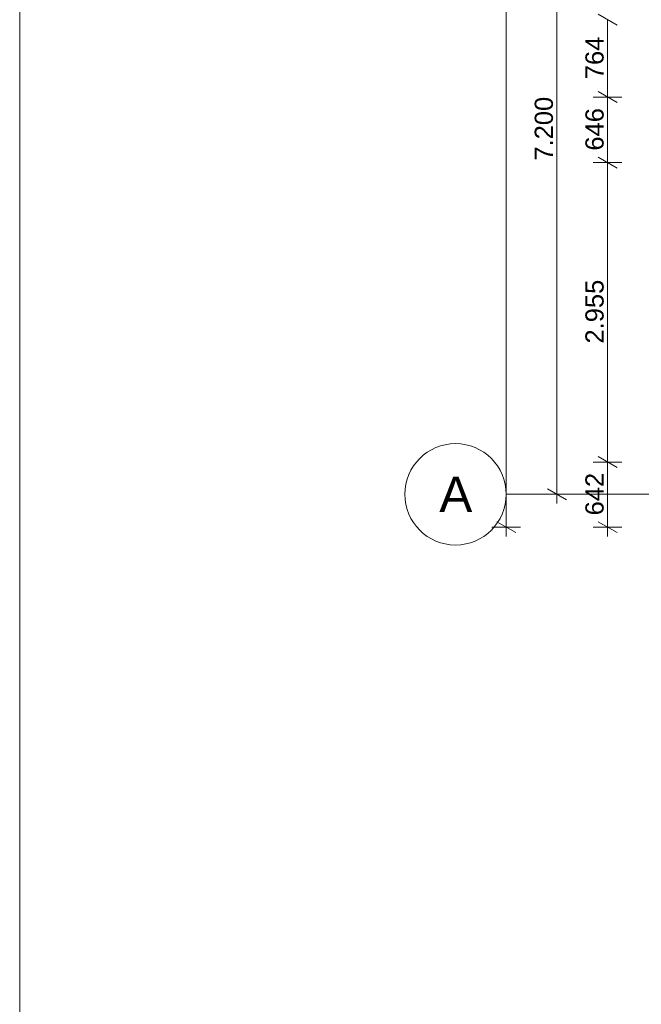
# Model space of a CAD drawing. Header units: millimetres. Extents: x 10 to 584, y 10 to 831.
# Tile 2 of 61: x 10 to 71, y 209 to 306. Entities that reach past the tile are written whole.
import ezdxf
from ezdxf.xclip import XClip

# ---------------------------------------------------------------- set-up
doc = ezdxf.new("R2010")
doc.units = ezdxf.units.MM
doc.header["$MEASUREMENT"] = 0
doc.header["$XCLIPFRAME"] = 0
doc.linetypes.add('B0204', pattern=[13, 10, -1, 1, -1])
doc.layers.add('A Stramien', color=7, linetype='Continuous')
doc.layers.add('Maatvoering 1_ 50_100', color=7, linetype='Continuous')
doc.styles.add('GENERATED_STYLE_1', font='txt')

# ---------------------------------------------------------------- blocks, each defined once
blk = doc.blocks.new('Drawing_2_2', base_point=(78, 259.188))
at = {"layer": 'A Stramien', "color": 9, "linetype": 'B0204', "lineweight": 0}
for q in [(58, 259.188), (520.556, 259.188)]:
    blk.add_line((68, 259.188), q, dxfattribs=at)
at = {"layer": 'A Stramien', "color": 2, "linetype": 'Continuous', "lineweight": 0, "flags": 128}
blk.add_lwpolyline([(58, 259.188, 1), (48, 259.188, 1)], format="xyb", close=True, dxfattribs=at)
at = {"layer": 'A Stramien', "color": 9, "linetype": 'B0204', "lineweight": 0}
blk.add_point((68, 259.188), dxfattribs=at)
blk.add_point((68, 259.188), dxfattribs=at)
at = {"layer": 'Maatvoering 1_ 50_100', "color": 1, "linetype": 'Continuous', "lineweight": 0}
for p, q in [((58, 255.948), (58, 766.428)), ((63, 259.188), (63, 331.188)), ((67.062, 306.551), (68.937, 305.469)), ((68, 298.373), (68, 306.01)), ((69.406, 298.373), (66.594, 298.373)), ((67.062, 298.914), (68.937, 297.832)), ((68, 291.918), (68, 298.373)), ((67.062, 292.459), (68.937, 291.377)), ((69.406, 291.918), (66.594, 291.918)), ((68, 262.37), (68, 291.918)), ((69.406, 262.37), (66.594, 262.37)), ((67.062, 262.911), (68.937, 261.829)), ((68, 255.948), (68, 262.37)), ((62.062, 259.729), (63.937, 258.647)), ((64.406, 259.188), (61.594, 259.188)), ((63, 258.271), (63, 259.188)), ((57.062, 256.489), (58.937, 255.407)), ((67.062, 256.489), (68.937, 255.407)), ((59.406, 255.948), (56.594, 255.948)), ((58, 255.031), (58, 255.948)), ((69.406, 255.948), (66.594, 255.948)), ((68, 255.031), (68, 255.948))]:
    blk.add_line(p, q, dxfattribs=at)
at = {"layer": 'A Stramien', "color": 2, "linetype": 'Continuous', "lineweight": 0, "insert": (51.4, 260.938), "char_height": 3.5, "attachment_point": 1, "style": 'GENERATED_STYLE_1'}
blk.add_mtext('\\A1;{\\pql;\\pt0;\\fArial|b0|i0|c0|p38;A}', dxfattribs=at)
at = {"layer": 'Maatvoering 1_ 50_100', "color": 2, "linetype": 'Continuous', "lineweight": 0, "char_height": 1.8, "attachment_point": 7, "rotation": 90, "style": 'GENERATED_STYLE_1'}
for s, insert, width in [('\\A1;{\\pql;\\fArial|b0|i0|c0|p38;764}', (67.64, 300.142), 4.09784), ('\\A1;{\\pql;\\fArial|b0|i0|c0|p38;7.200}', (62.64, 292.11), 6.15497), ('\\A1;{\\pql;\\fArial|b0|i0|c0|p38;646}', (67.64, 293.096), 4.09784), ('\\A1;{\\pql;\\fArial|b0|i0|c0|p38;2.955}', (67.64, 274.066), 6.15497), ('\\A1;{\\pql;\\fArial|b0|i0|c0|p38;642}', (67.64, 257.11), 4.09784)]:
    blk.add_mtext(s, dxfattribs=dict(at, insert=insert, width=width))

msp = doc.modelspace()

# ---------------------------------------------------------------- linework, layer by layer
at = {"color": 1, "linetype": 'Continuous', "lineweight": 0, "flags": 128}
msp.add_lwpolyline([(10, 10), (584, 10), (584, 831), (10, 831)], close=True, dxfattribs=at)

# ---------------------------------------------------------------- next in the draw order: block references
at = {"color": 4, "linetype": 'Continuous', "lineweight": 0}
ref = msp.add_blockref('Drawing_2_2', (78, 259.188), dxfattribs=at)
XClip(ref).set_block_clipping_path([(30, 141.736842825), (586.5626696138, 807.8168177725)])

doc.saveas('drawing.dxf')
